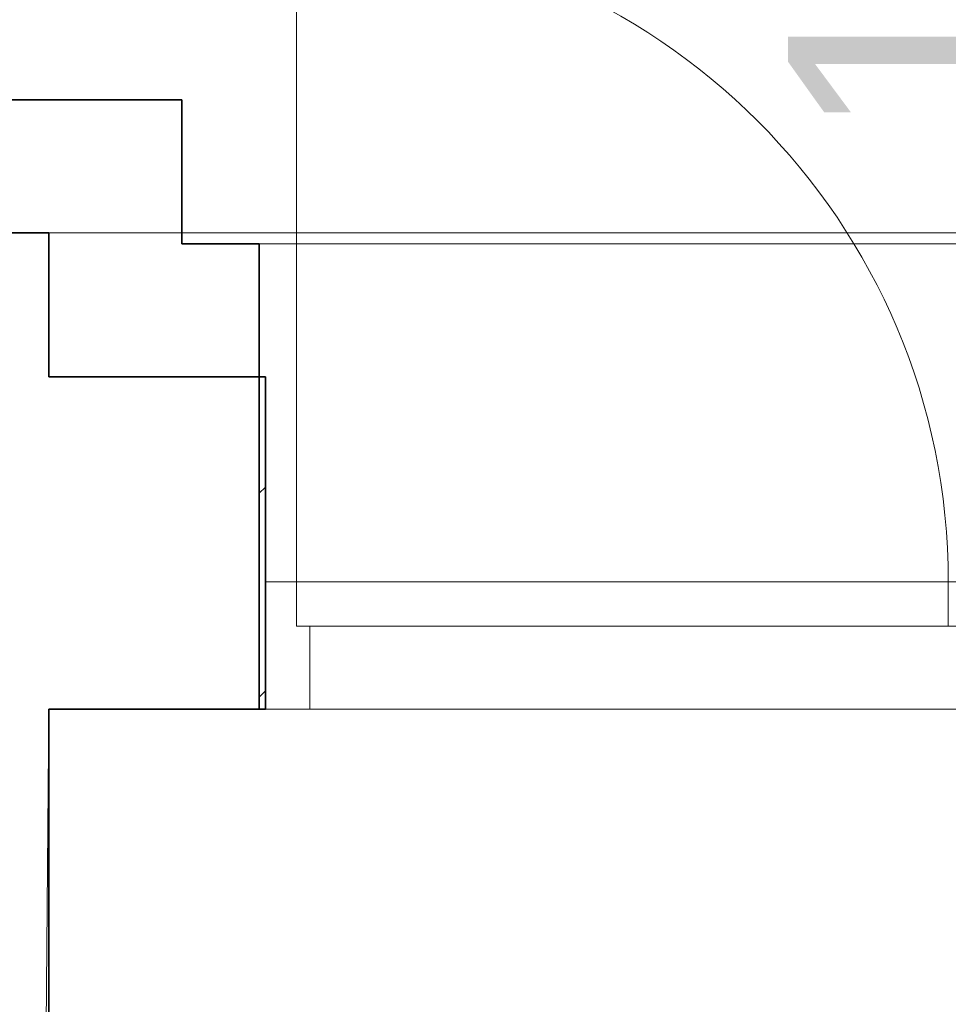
# Model space of a CAD drawing. Header units: millimetres. Extents: x -34676 to 172266, y 39940 to 476087.
# Tile 90 of 256: x 20652 to 21490, y 290827 to 291715. Entities that reach past the tile are written whole.
import ezdxf

# ---------------------------------------------------------------- set-up
doc = ezdxf.new("R2010")
doc.units = ezdxf.units.MM
doc.header["$MEASUREMENT"] = 0
for name, color, linetype in [('#podkład', 252, 'Continuous'), ('- A - ocieplenie', 7, 'Continuous'), ('Drzwi Archicad', 7, 'Continuous'), ('Konstrukcja - Stropy', 7, 'Continuous'), ('Konstrukcja - Ściany zewnętrzne', 7, 'Continuous'), ('Okna Archicada', 7, 'Continuous'), ('Znaczniki drzwi Archicada', 7, 'Continuous')]:
    doc.layers.add(name, color=color, linetype=linetype)
doc.styles.add('MtXpl_Arial', font='arial.ttf', dxfattribs={"height": 0.2})

# ---------------------------------------------------------------- blocks, each defined once
blk = doc.blocks.new('UHYGFFFF')
at = {"layer": '- A - ocieplenie', "color": 252, "linetype": 'Continuous', "lineweight": 35, "ltscale": 100}
for p, q in [((20287.48, 397782.63), (19937.48, 397782.63)), ((20407.48, 397782.63), (20287.48, 397782.63)), ((20407.48, 397652.63), (20407.48, 397782.63)), ((19937.48, 397662.63), (20287.48, 397662.63)), ((20287.48, 397662.63), (20287.48, 397652.63)), ((20287.48, 397532.63), (20287.48, 397652.63)), ((20477.48, 397652.63), (20407.48, 397652.63)), ((20477.48, 397652.63), (20477.48, 397532.63)), ((20287.48, 397532.63), (20477.48, 397532.63))]:
    blk.add_line(p, q, dxfattribs=at)
at = {"color": 252, "linetype": 'Continuous', "lineweight": 35, "ltscale": 100}
for p, q in [((20483.07, 397532.63), (20477.48, 397532.63)), ((20483.07, 397532.63), (20483.07, 397232.63)), ((20477.48, 397232.63), (20483.07, 397232.63))]:
    blk.add_line(p, q, dxfattribs=at)
at = {"layer": 'Drzwi Archicad', "color": 252, "linetype": 'Continuous', "lineweight": 13, "ltscale": 100}
for p, q in [((20511.07, 397347.63), (20511.07, 397936.04)), ((20511.07, 397347.63), (20483.07, 397347.63)), ((20483.07, 397347.63), (20483.07, 397232.63)), ((20511.07, 397307.63), (20511.07, 397347.63)), ((21099.48, 397347.63), (20511.07, 397347.63)), ((20511.07, 397347.63), (20511.07, 397307.63)), ((21099.48, 397347.63), (21999.48, 397347.63)), ((21099.48, 397307.63), (21099.48, 397347.63)), ((21099.48, 397307.63), (21099.48, 397347.63)), ((20523.07, 397307.63), (20511.07, 397307.63)), ((20511.07, 397307.63), (21099.48, 397307.63)), ((20523.07, 397232.63), (20523.07, 397307.63)), ((21999.48, 397307.63), (21099.48, 397307.63)), ((20483.07, 397232.63), (20523.07, 397232.63))]:
    blk.add_line(p, q, dxfattribs=at)
at = {"layer": 'Drzwi Archicad', "color": 252, "linetype": 'Continuous', "lineweight": 35, "ltscale": 100}
for p, q in [((20483.07, 397347.63), (20483.07, 397532.63)), ((20483.07, 397232.63), (20483.07, 397347.63)), ((20483.07, 397232.63), (20483.07, 397347.63))]:
    blk.add_line(p, q, dxfattribs=at)
at = {"layer": 'Drzwi Archicad', "color": 252, "linetype": 'Continuous', "lineweight": 13, "ltscale": 100}
blk.add_arc((20511.07, 397347.63), 588.41, 0, 90, dxfattribs=at)
at = {"layer": 'Konstrukcja - Stropy', "color": 252, "linetype": 'Continuous', "lineweight": 13, "ltscale": 100}
for p, q in [((22773.32, 397662.63), (19943.64, 397662.63)), ((20287.48, 397232.63), (20274.36, 395762.33)), ((22277.56, 397232.63), (20287.48, 397232.63))]:
    blk.add_line(p, q, dxfattribs=at)
at = {"layer": 'Konstrukcja - Ściany zewnętrzne', "color": 252, "linetype": 'Continuous', "lineweight": 35, "ltscale": 100}
for p, q in [((20287.48, 397662.63), (19937.48, 397662.63)), ((20287.48, 397532.63), (20287.48, 397662.63)), ((20477.48, 397532.63), (20287.48, 397532.63)), ((20477.48, 397532.63), (20477.48, 397232.63)), ((20287.47, 395912.63), (20287.48, 397232.63)), ((20287.48, 397232.63), (20477.48, 397232.63))]:
    blk.add_line(p, q, dxfattribs=at)
at = {"layer": 'Konstrukcja - Ściany zewnętrzne', "color": 252, "linetype": 'Continuous', "lineweight": 25}
for p, q in [((20477.48, 397427.57), (20483.07, 397433.16)), ((20477.48, 397243.72), (20483.07, 397249.32))]:
    blk.add_line(p, q, dxfattribs=at)
at = {"layer": 'Okna Archicada', "color": 252, "linetype": 'Continuous', "lineweight": 13, "ltscale": 100}
blk.add_line((20477.48, 397652.63), (22027.48, 397652.63), dxfattribs=at)
at = {"layer": 'Okna Archicada', "color": 252, "linetype": 'Continuous', "lineweight": 35, "ltscale": 100}
blk.add_line((20477.48, 397652.63), (20477.48, 397532.63), dxfattribs=at)
at = {"layer": 'Znaczniki drzwi Archicada', "color": 252, "linetype": 'Continuous', "lineweight": 35, "style": 'MtXpl_Arial'}
blk.add_text('146', height=200, rotation=90, dxfattribs=at).set_placement((21154.82, 397744.6))

msp = doc.modelspace()

# ---------------------------------------------------------------- block references
at = {"layer": '#podkład'}
msp.add_blockref('UHYGFFFF', (390.91, -106139.89), dxfattribs=at)

doc.saveas('drawing.dxf')
